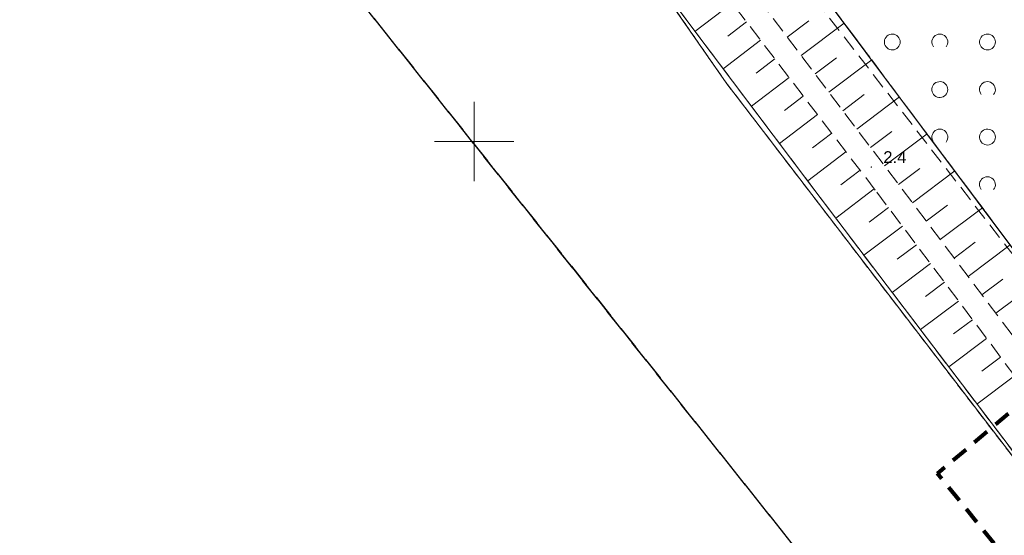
# Model space of a CAD drawing. Extents: x 5474185 to 5474933, y 5916077 to 5916824.
# Tile 30 of 256: x 5474271 to 5474333, y 5916525 to 5916558. Entities that reach past the tile are written whole.
import ezdxf

# ---------------------------------------------------------------- set-up
doc = ezdxf.new("R2010")
doc.units = 0
for name, pattern in [('216-500', [2.5, 1.5, -1]), ('PRZER1-1', [1, 0.5, -0.5]), ('PRZER2-1', [1.5, 1, -0.5]), ('PRZER3-1', [2, 1.5, -0.5]), ('PRZER3-2', [2.5, 1.5, -1])]:
    doc.linetypes.add(name, pattern=pattern)
for name, color, linetype, lineweight in [('GEPPGD', 253, 'CONTINUOUS', 18), ('GESDZI', 253, 'CONTINUOUS', 18), ('GESJOB', 253, 'CONTINUOUS', 35), ('GESKKL', 253, 'CONTINUOUS', 18), ('GESUZY', 253, 'CONTINUOUS', 18), ('GSPWPN', 253, 'CONTINUOUS', 13), ('GSPWPN_O', 253, 'CONTINUOUS', 13), ('GSSWWP', 254, 'CONTINUOUS', 18), ('GSSZAD', 254, 'CONTINUOUS', 18), ('GSSZSN', 254, 'CONTINUOUS', 18), ('Ramka sekcyjna', 253, 'CONTINUOUS', 18), ('Sieć wodociągowa', 253, 'CONTINUOUS', 40)]:
    doc.layers.add(name, color=color, linetype=linetype, lineweight=lineweight)
doc.styles.add('Arial', font='arial.ttf')

msp = doc.modelspace()

# ---------------------------------------------------------------- hatches: boundary and pattern name
at = {"layer": 'GEPPGD'}
msp.add_hatch(color=256, dxfattribs=at).paths.add_polyline_path([(5474315.87, 5916553.655), (5474315.856094, 5916553.657202), (5474315.84355, 5916553.663594), (5474315.833594, 5916553.67355), (5474315.827202, 5916553.686094), (5474315.825, 5916553.7), (5474315.827202, 5916553.713906), (5474315.833594, 5916553.72645), (5474315.84355, 5916553.736406), (5474315.856094, 5916553.742798), (5474315.87, 5916553.745), (5474315.883906, 5916553.742798), (5474315.89645, 5916553.736406), (5474315.906406, 5916553.72645), (5474315.912798, 5916553.713906), (5474315.915, 5916553.7), (5474315.912798, 5916553.686094), (5474315.906406, 5916553.67355), (5474315.89645, 5916553.663594), (5474315.883906, 5916553.657202)])
at = {"layer": 'GSPWPN'}
msp.add_hatch(color=256, dxfattribs=at).paths.add_polyline_path([(5474325.03, 5916548.335), (5474325.018353, 5916548.336533), (5474325.0075, 5916548.341029), (5474324.99818, 5916548.34818), (5474324.991029, 5916548.3575), (5474324.986533, 5916548.368353), (5474324.985, 5916548.38), (5474324.986533, 5916548.391647), (5474324.991029, 5916548.4025), (5474324.99818, 5916548.41182), (5474325.0075, 5916548.418971), (5474325.018353, 5916548.423467), (5474325.03, 5916548.425), (5474325.041647, 5916548.423467), (5474325.0525, 5916548.418971), (5474325.06182, 5916548.41182), (5474325.068971, 5916548.4025), (5474325.073467, 5916548.391647), (5474325.075, 5916548.38), (5474325.073467, 5916548.368353), (5474325.068971, 5916548.3575), (5474325.06182, 5916548.34818), (5474325.0525, 5916548.341029), (5474325.041647, 5916548.336533)])

# ---------------------------------------------------------------- linework, layer by layer
at = {"layer": 'GESDZI', "linetype": 'Continuous', "lineweight": 13}
for p, q in [((5474287.97, 5916593.94, 10.22), (5474315.87, 5916553.7, 10.22)), ((5474315.87, 5916553.7, 10.22), (5474287.97, 5916593.94, 10.22)), ((5474342.29, 5916532.08, 10.22), (5474307.08, 5916579.16, 10.22)), ((5474307.08, 5916579.16, 10.22), (5474342.29, 5916532.08, 10.22)), ((5474323.32, 5916520.49, 10.22), (5474292.11, 5916559.73, 10.22)), ((5474292.11, 5916559.73, 10.22), (5474323.32, 5916520.49, 10.22)), ((5474315.87, 5916553.7, 10.22), (5474336.35, 5916526.97, 10.22)), ((5474336.35, 5916526.97, 10.22), (5474315.87, 5916553.7, 10.22))]:
    msp.add_line(p, q, dxfattribs=at)
at = {"layer": 'GESDZI', "linetype": 'Continuous', "lineweight": 13, "elevation": 10.22, "flags": 128}
msp.add_lwpolyline([(5474443.69, 5916646.04), (5474393.53, 5916708.46), (5474352.63, 5916757.58), (5474351.73, 5916758.9), (5474246, 5916681.43), (5474241.05, 5916671.19), (5474244.02, 5916663.45), (5474255.17, 5916645.95), (5474272.74, 5916621.91), (5474307.08, 5916579.16), (5474342.29, 5916532.08), (5474455.96, 5916630.15), (5474443.69, 5916646.04)], close=True, dxfattribs=at)
at = {"layer": 'GESJOB', "linetype": 'PRZER3-2', "lineweight": 30}
for p, q in [((5474323.32, 5916520.49, 10.22), (5474292.11, 5916559.73, 10.22)), ((5474292.11, 5916559.73, 10.22), (5474323.32, 5916520.49, 10.22))]:
    msp.add_line(p, q, dxfattribs=at)
at = {"layer": 'GESKKL', "linetype": 'PRZER3-1', "lineweight": 13}
msp.add_line((5474307.08, 5916579.16, 10.06), (5474342.29, 5916532.08, 10.06), dxfattribs=at)
at = {"layer": 'GESUZY', "linetype": 'PRZER1-1', "lineweight": 13}
for p, q in [((5474315.87, 5916553.7, 10.08), (5474287.97, 5916593.94, 10.08)), ((5474287.97, 5916593.94, 10.08), (5474315.87, 5916553.7, 10.08)), ((5474307.08, 5916579.16, 10.08), (5474342.29, 5916532.08, 10.08)), ((5474342.29, 5916532.08, 10.08), (5474307.08, 5916579.16, 10.08)), ((5474292.11, 5916559.73, 10.08), (5474323.32, 5916520.49, 10.08)), ((5474323.32, 5916520.49, 10.08), (5474292.11, 5916559.73, 10.08)), ((5474336.35, 5916526.97, 10.08), (5474315.87, 5916553.7, 10.08)), ((5474315.87, 5916553.7, 10.08), (5474336.35, 5916526.97, 10.08))]:
    msp.add_line(p, q, dxfattribs=at)
at = {"layer": 'GSSWWP', "linetype": 'Continuous', "lineweight": 13}
for p, q in [((5474313.65, 5916557.28, 10.06), (5474305.35, 5916568.51, 10.06)), ((5474292.11, 5916559.73, 10.06), (5474323.32, 5916520.49, 10.06)), ((5474321.47, 5916546.9, 10.06), (5474313.65, 5916557.28, 10.06)), ((5474326.03, 5916540.88, 10.06), (5474321.47, 5916546.9, 10.06)), ((5474336.07, 5916527.66, 10.06), (5474326.03, 5916540.88, 10.06))]:
    msp.add_line(p, q, dxfattribs=at)
at = {"layer": 'GSSZAD', "linetype": 'PRZER2-1', "lineweight": 13}
msp.add_line((5474342.29, 5916532.08, 10.1), (5474272.74, 5916621.91, 10.1), dxfattribs=at)
at = {"layer": 'GSSZAD', "elevation": 10.1, "flags": 128}
for points in [[(5474326.845, 5916556.271005), (5474326.835964, 5916556.365631), (5474326.809184, 5916556.456836), (5474326.765627, 5916556.541325), (5474326.706867, 5916556.616045), (5474326.635028, 5916556.678293), (5474326.552708, 5916556.725821), (5474326.462879, 5916556.756911), (5474326.368791, 5916556.770439), (5474326.273843, 5916556.765916), (5474326.181466, 5916556.743505), (5474326.095, 5916556.704018), (5474326.01757, 5916556.64888), (5474325.951973, 5916556.580084), (5474325.900582, 5916556.500118), (5474325.865254, 5916556.411871), (5474325.847264, 5916556.318533), (5474325.847264, 5916556.223477), (5474325.865254, 5916556.130139), (5474325.900582, 5916556.041892), (5474325.951973, 5916555.961926), (5474326.01757, 5916555.89313), (5474326.095, 5916555.837992), (5474326.181466, 5916555.798505), (5474326.273843, 5916555.776094), (5474326.368791, 5916555.771571), (5474326.462879, 5916555.785099), (5474326.552708, 5916555.816189), (5474326.635028, 5916555.863717), (5474326.706867, 5916555.925965), (5474326.765627, 5916556.000685), (5474326.809184, 5916556.085174), (5474326.835964, 5916556.176379), (5474326.845, 5916556.271005)], [(5474332.845, 5916556.271005), (5474332.835964, 5916556.365631), (5474332.809184, 5916556.456836), (5474332.765627, 5916556.541325), (5474332.706867, 5916556.616045), (5474332.635028, 5916556.678293), (5474332.552708, 5916556.725821), (5474332.462879, 5916556.756911), (5474332.368791, 5916556.770439), (5474332.273843, 5916556.765916), (5474332.181466, 5916556.743505), (5474332.095, 5916556.704018), (5474332.01757, 5916556.64888), (5474331.951973, 5916556.580084), (5474331.900582, 5916556.500118), (5474331.865254, 5916556.411871), (5474331.847264, 5916556.318533), (5474331.847264, 5916556.223477), (5474331.865254, 5916556.130139), (5474331.900582, 5916556.041892), (5474331.951973, 5916555.961926), (5474332.01757, 5916555.89313), (5474332.095, 5916555.837992), (5474332.181466, 5916555.798505), (5474332.273843, 5916555.776094), (5474332.368791, 5916555.771571), (5474332.462879, 5916555.785099), (5474332.552708, 5916555.816189), (5474332.635028, 5916555.863717), (5474332.706867, 5916555.925965), (5474332.765627, 5916556.000685), (5474332.809184, 5916556.085174), (5474332.835964, 5916556.176379), (5474332.845, 5916556.271005)], [(5474329.845, 5916553.271005), (5474329.835964, 5916553.365631), (5474329.809184, 5916553.456836), (5474329.765627, 5916553.541325), (5474329.706867, 5916553.616045), (5474329.635028, 5916553.678293), (5474329.552708, 5916553.725821), (5474329.462879, 5916553.756911), (5474329.368791, 5916553.770439), (5474329.273843, 5916553.765916), (5474329.181466, 5916553.743505), (5474329.095, 5916553.704018), (5474329.01757, 5916553.64888), (5474328.951973, 5916553.580084), (5474328.900582, 5916553.500118), (5474328.865254, 5916553.411871), (5474328.847264, 5916553.318533), (5474328.847264, 5916553.223477), (5474328.865254, 5916553.130139), (5474328.900582, 5916553.041892), (5474328.951973, 5916552.961926), (5474329.01757, 5916552.89313), (5474329.095, 5916552.837992), (5474329.181466, 5916552.798505), (5474329.273843, 5916552.776094), (5474329.368791, 5916552.771571), (5474329.462879, 5916552.785099), (5474329.552708, 5916552.816189), (5474329.635028, 5916552.863717), (5474329.706867, 5916552.925965), (5474329.765627, 5916553.000685), (5474329.809184, 5916553.085174), (5474329.835964, 5916553.176379), (5474329.845, 5916553.271005)], [(5474332.845, 5916550.271005), (5474332.835964, 5916550.365631), (5474332.809184, 5916550.456836), (5474332.765627, 5916550.541325), (5474332.706867, 5916550.616045), (5474332.635028, 5916550.678293), (5474332.552708, 5916550.725821), (5474332.462879, 5916550.756911), (5474332.368791, 5916550.770439), (5474332.273843, 5916550.765916), (5474332.181466, 5916550.743505), (5474332.095, 5916550.704018), (5474332.01757, 5916550.64888), (5474331.951973, 5916550.580084), (5474331.900582, 5916550.500118), (5474331.865254, 5916550.411871), (5474331.847264, 5916550.318533), (5474331.847264, 5916550.223477), (5474331.865254, 5916550.130139), (5474331.900582, 5916550.041892), (5474331.951973, 5916549.961926), (5474332.01757, 5916549.89313), (5474332.095, 5916549.837992), (5474332.181466, 5916549.798505), (5474332.273843, 5916549.776094), (5474332.368791, 5916549.771571), (5474332.462879, 5916549.785099), (5474332.552708, 5916549.816189), (5474332.635028, 5916549.863717), (5474332.706867, 5916549.925965), (5474332.765627, 5916550.000685), (5474332.809184, 5916550.085174), (5474332.835964, 5916550.176379), (5474332.845, 5916550.271005)]]:
    msp.add_lwpolyline(points, close=True, dxfattribs=at)
for points in [[(5474328.954688, 5916555.958505), (5474328.899433, 5916556.044136), (5474328.862688, 5916556.139191), (5474328.84598, 5916556.239723), (5474328.850002, 5916556.341554), (5474328.874588, 5916556.440454), (5474328.918717, 5916556.532315), (5474328.980554, 5916556.61332), (5474329.057532, 5916556.680104), (5474329.146452, 5916556.729894), (5474329.24362, 5916556.760619), (5474329.345, 5916556.771005), (5474329.44638, 5916556.760619), (5474329.543548, 5916556.729894), (5474329.632468, 5916556.680104), (5474329.709446, 5916556.61332), (5474329.771283, 5916556.532315), (5474329.815412, 5916556.440454), (5474329.839998, 5916556.341554), (5474329.84402, 5916556.239723), (5474329.827312, 5916556.139191), (5474329.790567, 5916556.044136), (5474329.735312, 5916555.958505)], [(5474331.954688, 5916552.958505), (5474331.899433, 5916553.044136), (5474331.862688, 5916553.139191), (5474331.84598, 5916553.239723), (5474331.850002, 5916553.341554), (5474331.874588, 5916553.440454), (5474331.918717, 5916553.532315), (5474331.980554, 5916553.61332), (5474332.057532, 5916553.680104), (5474332.146452, 5916553.729894), (5474332.24362, 5916553.760619), (5474332.345, 5916553.771005), (5474332.44638, 5916553.760619), (5474332.543548, 5916553.729894), (5474332.632468, 5916553.680104), (5474332.709446, 5916553.61332), (5474332.771283, 5916553.532315), (5474332.815412, 5916553.440454), (5474332.839998, 5916553.341554), (5474332.84402, 5916553.239723), (5474332.827312, 5916553.139191), (5474332.790567, 5916553.044136), (5474332.735312, 5916552.958505)], [(5474328.954688, 5916549.958505), (5474328.899433, 5916550.044136), (5474328.862688, 5916550.139191), (5474328.84598, 5916550.239723), (5474328.850002, 5916550.341554), (5474328.874588, 5916550.440454), (5474328.918717, 5916550.532315), (5474328.980554, 5916550.61332), (5474329.057532, 5916550.680104), (5474329.146452, 5916550.729894), (5474329.24362, 5916550.760619), (5474329.345, 5916550.771005), (5474329.44638, 5916550.760619), (5474329.543548, 5916550.729894), (5474329.632468, 5916550.680104), (5474329.709446, 5916550.61332), (5474329.771283, 5916550.532315), (5474329.815412, 5916550.440454), (5474329.839998, 5916550.341554), (5474329.84402, 5916550.239723), (5474329.827312, 5916550.139191), (5474329.790567, 5916550.044136), (5474329.735312, 5916549.958505)], [(5474331.954688, 5916546.958505), (5474331.899433, 5916547.044136), (5474331.862688, 5916547.139191), (5474331.84598, 5916547.239723), (5474331.850002, 5916547.341554), (5474331.874588, 5916547.440454), (5474331.918717, 5916547.532315), (5474331.980554, 5916547.61332), (5474332.057532, 5916547.680104), (5474332.146452, 5916547.729894), (5474332.24362, 5916547.760619), (5474332.345, 5916547.771005), (5474332.44638, 5916547.760619), (5474332.543548, 5916547.729894), (5474332.632468, 5916547.680104), (5474332.709446, 5916547.61332), (5474332.771283, 5916547.532315), (5474332.815412, 5916547.440454), (5474332.839998, 5916547.341554), (5474332.84402, 5916547.239723), (5474332.827312, 5916547.139191), (5474332.790567, 5916547.044136), (5474332.735312, 5916546.958505)]]:
    msp.add_lwpolyline(points, dxfattribs=at)
at = {"layer": 'GSSZSN', "linetype": 'PRZER2-1', "lineweight": 13}
for p, q in [((5474342.91, 5916531.26, 10.06), (5474307.08, 5916579.16, 10.06)), ((5474304.38, 5916576.91, 10.06), (5474340.36, 5916529.24, 10.06)), ((5474313.65, 5916557.28, 10.06), (5474305.35, 5916568.51, 10.06)), ((5474316.47, 5916558.44, 10.06), (5474325.37, 5916546.8, 10.06)), ((5474321.47, 5916546.9, 10.06), (5474313.65, 5916557.28, 10.06)), ((5474326.03, 5916540.88, 10.06), (5474321.47, 5916546.9, 10.06)), ((5474325.37, 5916546.8, 10.06), (5474334.22, 5916535, 10.06)), ((5474336.07, 5916527.66, 10.06), (5474326.03, 5916540.88, 10.06))]:
    msp.add_line(p, q, dxfattribs=at)
at = {"layer": 'GSSZSN', "linetype": 'Continuous', "lineweight": 18, "elevation": 10.06, "flags": 128}
for points in [[(5474316.259465, 5916558.717453), (5474313.910113, 5916556.934735)], [(5474317.153841, 5916557.545628), (5474315.978751, 5916556.647149)], [(5474319.721647, 5916556.58381), (5474321.078469, 5916557.607902)], [(5474320.598602, 5916555.421931), (5474323.307229, 5916557.466328)], [(5474318.049232, 5916556.374578), (5474315.690706, 5916554.571237)], [(5474318.944623, 5916555.203527), (5474317.761186, 5916554.298666)], [(5474321.475556, 5916554.260051), (5474322.827361, 5916555.280357)], [(5474322.35251, 5916553.098172), (5474325.051104, 5916555.134996)], [(5474319.840014, 5916554.032477), (5474317.464794, 5916552.216373)], [(5474320.735404, 5916552.861426), (5474319.543622, 5916551.950183)], [(5474323.229464, 5916551.936293), (5474324.576253, 5916552.952812)], [(5474324.106419, 5916550.774414), (5474326.794979, 5916552.803665)], [(5474321.630795, 5916551.690376), (5474319.238883, 5916549.861508)], [(5474322.526186, 5916550.519325), (5474321.326057, 5916549.6017)], [(5474324.983373, 5916549.612535), (5474326.325145, 5916550.625267)], [(5474325.860327, 5916548.450656), (5474328.538854, 5916550.472333)], [(5474323.421577, 5916549.348274), (5474321.012972, 5916547.506643)], [(5474324.316968, 5916548.177224), (5474323.109234, 5916547.253784)], [(5474326.737282, 5916547.288777), (5474328.074036, 5916548.297722)], [(5474327.614236, 5916546.126897), (5474330.282729, 5916548.141002)], [(5474325.212359, 5916547.006173), (5474322.791603, 5916545.155252)], [(5474326.098762, 5916545.828317), (5474324.881693, 5916544.915514)], [(5474328.49119, 5916544.965018), (5474329.822928, 5916545.970177)], [(5474329.368145, 5916543.803139), (5474332.026604, 5916545.80967)], [(5474326.983246, 5916544.649006), (5474324.554728, 5916542.827618)], [(5474330.245099, 5916542.64126), (5474331.57182, 5916543.642632)], [(5474327.867729, 5916543.469695), (5474326.656281, 5916542.561109)], [(5474331.122053, 5916541.479381), (5474333.770478, 5916543.478339)], [(5474328.752212, 5916542.290384), (5474326.335446, 5916540.47781)], [(5474329.636695, 5916541.111073), (5474328.431864, 5916540.20745)], [(5474331.999008, 5916540.317502), (5474333.320712, 5916541.315087)], [(5474332.875962, 5916539.155622), (5474335.514353, 5916541.147007)], [(5474330.521178, 5916539.931763), (5474328.11862, 5916538.129844)], [(5474331.405661, 5916538.752452), (5474330.207934, 5916537.854157)], [(5474332.290144, 5916537.573141), (5474329.901795, 5916535.781879)], [(5474333.174627, 5916536.39383), (5474331.984005, 5916535.500863)], [(5474334.05911, 5916535.214519), (5474331.68497, 5916533.433914)]]:
    msp.add_lwpolyline(points, dxfattribs=at)
at = {"layer": 'Ramka sekcyjna', "linetype": 'Continuous', "lineweight": 18, "elevation": 100, "flags": 128}
for points in [[(5474300, 5916547.5), (5474300, 5916552.5)], [(5474302.5, 5916550), (5474297.5, 5916550)]]:
    msp.add_lwpolyline(points, dxfattribs=at)
at = {"layer": 'Sieć wodociągowa', "linetype": '216-500', "lineweight": 80, "ltscale": 0.7, "flags": 128}
msp.add_lwpolyline([(5474639.869806, 5916212.126617), (5474591.959812, 5916281.625874), (5474551.712383, 5916254.056825), (5474329.196562, 5916529.052215), (5474464.624498, 5916643.592803), (5474589.816575, 5916486.173867), (5474604.985748, 5916472.173823), (5474772.523912, 5916261.364361), (5474653.387527, 5916193.483494), (5474639.869806, 5916212.126617)], close=True, dxfattribs=at)

# ---------------------------------------------------------------- texts
at = {"layer": 'GSPWPN_O', "linetype": 'Continuous', "lineweight": 0, "style": 'Arial'}
msp.add_text('2.4', height=0.75, dxfattribs=at).set_placement((5474325.78, 5916548.63, 10.8))

doc.saveas('drawing.dxf')
